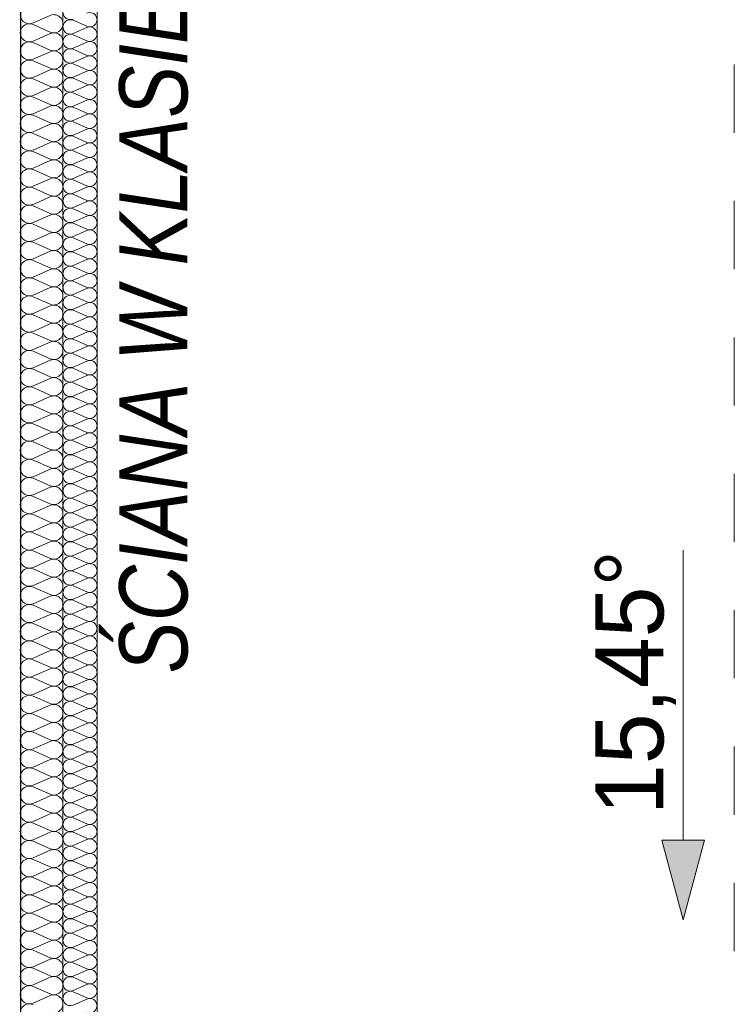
# Model space of a CAD drawing. Extents: x -613240 to -325500, y -25863 to 152403.
# Tile 169 of 254: x -414696 to -413019, y 64128 to 66438. Entities that reach past the tile are written whole.
import ezdxf

# ---------------------------------------------------------------- set-up
doc = ezdxf.new("R2010")
doc.units = 0
doc.header["$MEASUREMENT"] = 0
doc.linetypes.add('Przerywana', pattern=[320, 160, -160])
for name, color, linetype, lineweight in [('0_Nr_Pióra__21', 7, 'Continuous', 9), ('INWENT DACH_Nr_Pióra__21', 7, 'Continuous', 9), ('INWENT OPISY_Nr_Pióra__21', 7, 'Continuous', 9), ('INWENT WYMIARY_Nr_Pióra__21', 7, 'Continuous', 9), ('INWENT.ŚCIANY_Nr_Pióra__1', 7, 'Continuous', 25)]:
    doc.layers.add(name, color=color, linetype=linetype, lineweight=lineweight)
for name, color, linetype in [('Arch ocieplenie', 7, 'Continuous'), ('INWENT DACH', 7, 'Continuous'), ('Inwent Izolacje', 7, 'Continuous')]:
    doc.layers.add(name, color=color, linetype=linetype)
for name, color, linetype, lineweight, true_color in [('Arch ocieplenie_Nr_Pióra__44', 7, 'Continuous', 13, 0x029e21), ('Arch wykończenie_Nr_Pióra__3', 7, 'Continuous', 18, 0xff6600), ('Inwent Izolacje_Nr_Pióra__44', 7, 'Continuous', 13, 0x029e21), ('INWENT.ŚCIANY_Nr_Pióra__2', 7, 'Continuous', 13, 0x7f7f7f)]:
    doc.layers.add(name, color=color, linetype=linetype, lineweight=lineweight, true_color=true_color)
doc.styles.add('GENERATED_STYLE_1', font='txt')
doc.styles.add('GENERATED_STYLE_2', font='txt')

# ---------------------------------------------------------------- blocks, each defined once
blk = doc.blocks.new('Izolacja cieplna 14_187', base_point=(-414594.9, 58732.6))
at = {"layer": 'Arch ocieplenie_Nr_Pióra__44', "linetype": 'Continuous'}
for p, q in [((-414538.8, 66422.3), (-414571.1, 66436.4)), ((-414571.1, 66405.3), (-414538.8, 66419.4)), ((-414538.8, 66388.2), (-414571.1, 66402.4)), ((-414571.1, 66371.2), (-414538.8, 66385.4)), ((-414538.8, 66354.2), (-414571.1, 66368.4)), ((-414571.1, 66337.2), (-414538.8, 66351.4)), ((-414538.8, 66320.2), (-414571.1, 66334.4)), ((-414571.1, 66303.2), (-414538.8, 66317.3)), ((-414538.8, 66286.2), (-414571.1, 66300.3)), ((-414571.1, 66269.2), (-414538.8, 66283.3)), ((-414538.8, 66252.2), (-414571.1, 66266.3)), ((-414571.1, 66235.2), (-414538.8, 66249.3)), ((-414538.8, 66218.2), (-414571.1, 66232.3)), ((-414571.1, 66201.1), (-414538.8, 66215.3)), ((-414538.8, 66184.1), (-414571.1, 66198.3)), ((-414571.1, 66167.1), (-414538.8, 66181.3)), ((-414538.8, 66150.1), (-414571.1, 66164.3)), ((-414571.1, 66133.1), (-414538.8, 66147.3)), ((-414538.8, 66116.1), (-414571.1, 66130.2)), ((-414571.1, 66099.1), (-414538.8, 66113.2)), ((-414538.8, 66082.1), (-414571.1, 66096.2)), ((-414571.1, 66065.1), (-414538.8, 66079.2)), ((-414538.8, 66048.1), (-414571.1, 66062.2)), ((-414571.1, 66031), (-414538.8, 66045.2)), ((-414538.8, 66014), (-414571.1, 66028.2)), ((-414571.1, 65997), (-414538.8, 66011.2)), ((-414538.8, 65980), (-414571.1, 65994.2)), ((-414571.1, 65963), (-414538.8, 65977.2)), ((-414538.8, 65946), (-414571.1, 65960.2)), ((-414571.1, 65929), (-414538.8, 65943.1)), ((-414538.8, 65912), (-414571.1, 65926.1)), ((-414571.1, 65895), (-414538.8, 65909.1)), ((-414538.8, 65878), (-414571.1, 65892.1)), ((-414571.1, 65861), (-414538.8, 65875.1)), ((-414538.8, 65843.9), (-414571.1, 65858.1)), ((-414571.1, 65826.9), (-414538.8, 65841.1)), ((-414538.8, 65809.9), (-414571.1, 65824.1)), ((-414571.1, 65792.9), (-414538.8, 65807.1)), ((-414538.8, 65775.9), (-414571.1, 65790.1)), ((-414571.1, 65758.9), (-414538.8, 65773.1)), ((-414538.8, 65741.9), (-414571.1, 65756)), ((-414571.1, 65724.9), (-414538.8, 65739)), ((-414538.8, 65707.9), (-414571.1, 65722)), ((-414571.1, 65690.9), (-414538.8, 65705)), ((-414538.8, 65673.9), (-414571.1, 65688)), ((-414571.1, 65656.8), (-414538.8, 65671)), ((-414538.8, 65639.8), (-414571.1, 65654)), ((-414571.1, 65622.8), (-414538.8, 65637)), ((-414538.8, 65605.8), (-414571.1, 65620)), ((-414571.1, 65588.8), (-414538.8, 65603)), ((-414538.8, 65571.8), (-414571.1, 65585.9)), ((-414571.1, 65554.8), (-414538.8, 65568.9)), ((-414538.8, 65537.8), (-414571.1, 65551.9)), ((-414571.1, 65520.8), (-414538.8, 65534.9)), ((-414538.8, 65503.8), (-414571.1, 65517.9)), ((-414571.1, 65486.7), (-414538.8, 65500.9)), ((-414538.8, 65469.7), (-414571.1, 65483.9)), ((-414571.1, 65452.7), (-414538.8, 65466.9)), ((-414538.8, 65435.7), (-414571.1, 65449.9)), ((-414571.1, 65418.7), (-414538.8, 65432.9)), ((-414538.8, 65401.7), (-414571.1, 65415.9)), ((-414571.1, 65384.7), (-414538.8, 65398.8)), ((-414538.8, 65367.7), (-414571.1, 65381.8)), ((-414571.1, 65350.7), (-414538.8, 65364.8)), ((-414538.8, 65333.7), (-414571.1, 65347.8)), ((-414571.1, 65316.7), (-414538.8, 65330.8)), ((-414538.8, 65299.6), (-414571.1, 65313.8)), ((-414571.1, 65282.6), (-414538.8, 65296.8)), ((-414538.8, 65265.6), (-414571.1, 65279.8)), ((-414571.1, 65248.6), (-414538.8, 65262.8)), ((-414538.8, 65231.6), (-414571.1, 65245.8)), ((-414571.1, 65214.6), (-414538.8, 65228.8)), ((-414538.8, 65197.6), (-414571.1, 65211.7)), ((-414571.1, 65180.6), (-414538.8, 65194.7)), ((-414538.8, 65163.6), (-414571.1, 65177.7)), ((-414571.1, 65146.6), (-414538.8, 65160.7)), ((-414538.8, 65129.6), (-414571.1, 65143.7)), ((-414571.1, 65112.5), (-414538.8, 65126.7)), ((-414538.8, 65095.5), (-414571.1, 65109.7)), ((-414571.1, 65078.5), (-414538.8, 65092.7)), ((-414538.8, 65061.5), (-414571.1, 65075.7)), ((-414571.1, 65044.5), (-414538.8, 65058.7)), ((-414538.8, 65027.5), (-414571.1, 65041.6)), ((-414571.1, 65010.5), (-414538.8, 65024.6)), ((-414538.8, 64993.5), (-414571.1, 65007.6)), ((-414571.1, 64976.5), (-414538.8, 64990.6)), ((-414538.8, 64959.5), (-414571.1, 64973.6)), ((-414571.1, 64942.5), (-414538.8, 64956.6)), ((-414538.8, 64925.4), (-414571.1, 64939.6)), ((-414571.1, 64908.4), (-414538.8, 64922.6)), ((-414538.8, 64891.4), (-414571.1, 64905.6)), ((-414571.1, 64874.4), (-414538.8, 64888.6)), ((-414538.8, 64857.4), (-414571.1, 64871.6)), ((-414571.1, 64840.4), (-414538.8, 64854.5)), ((-414538.8, 64823.4), (-414571.1, 64837.5)), ((-414571.1, 64806.4), (-414538.8, 64820.5)), ((-414538.8, 64789.4), (-414571.1, 64803.5)), ((-414571.1, 64772.4), (-414538.8, 64786.5)), ((-414538.8, 64755.3), (-414571.1, 64769.5)), ((-414571.1, 64738.3), (-414538.8, 64752.5)), ((-414538.8, 64721.3), (-414571.1, 64735.5)), ((-414571.1, 64704.3), (-414538.8, 64718.5)), ((-414538.8, 64687.3), (-414571.1, 64701.5)), ((-414571.1, 64670.3), (-414538.8, 64684.5)), ((-414538.8, 64653.3), (-414571.1, 64667.4)), ((-414571.1, 64636.3), (-414538.8, 64650.4)), ((-414538.8, 64619.3), (-414571.1, 64633.4)), ((-414571.1, 64602.3), (-414538.8, 64616.4)), ((-414538.8, 64585.3), (-414571.1, 64599.4)), ((-414571.1, 64568.2), (-414538.8, 64582.4)), ((-414538.8, 64551.2), (-414571.1, 64565.4)), ((-414571.1, 64534.2), (-414538.8, 64548.4)), ((-414538.8, 64517.2), (-414571.1, 64531.4)), ((-414571.1, 64500.2), (-414538.8, 64514.4)), ((-414538.8, 64483.2), (-414571.1, 64497.4)), ((-414571.1, 64466.2), (-414538.8, 64480.3)), ((-414538.8, 64449.2), (-414571.1, 64463.3)), ((-414571.1, 64432.2), (-414538.8, 64446.3)), ((-414538.8, 64415.2), (-414571.1, 64429.3)), ((-414571.1, 64398.2), (-414538.8, 64412.3)), ((-414538.8, 64381.1), (-414571.1, 64395.3)), ((-414571.1, 64364.1), (-414538.8, 64378.3)), ((-414538.8, 64347.1), (-414571.1, 64361.3)), ((-414571.1, 64330.1), (-414538.8, 64344.3)), ((-414538.8, 64313.1), (-414571.1, 64327.3)), ((-414571.1, 64296.1), (-414538.8, 64310.2)), ((-414538.8, 64279.1), (-414571.1, 64293.2)), ((-414571.1, 64262.1), (-414538.8, 64276.2)), ((-414538.8, 64245.1), (-414571.1, 64259.2)), ((-414571.1, 64228.1), (-414538.8, 64242.2)), ((-414538.8, 64211), (-414571.1, 64225.2)), ((-414571.1, 64194), (-414538.8, 64208.2)), ((-414538.8, 64177), (-414571.1, 64191.2)), ((-414571.1, 64160), (-414538.8, 64174.2)), ((-414538.8, 64143), (-414571.1, 64157.2)), ((-414571.1, 64126), (-414538.8, 64140.2))]:
    blk.add_line(p, q, dxfattribs=at)
for centre, start_param, end_param in [((-414577.9, 66454.9), 4.299595, 8.266774), ((-414577.9, 66420.8), 4.299595, 8.266774), ((-414532, 66437.8), 1.158003, 5.125183), ((-414532, 66403.8), 1.158003, 5.125183), ((-414577.9, 66386.8), 4.299595, 8.266774), ((-414577.9, 66352.8), 4.299595, 8.266774), ((-414532, 66369.8), 1.158003, 5.125183), ((-414532, 66335.8), 1.158003, 5.125183), ((-414577.9, 66318.8), 4.299595, 8.266774), ((-414577.9, 66284.8), 4.299595, 8.266774), ((-414532, 66301.8), 1.158003, 5.125183), ((-414532, 66267.8), 1.158003, 5.125183), ((-414577.9, 66250.7), 4.299595, 8.266774), ((-414532, 66233.7), 1.158003, 5.125183), ((-414577.9, 66216.7), 4.299595, 8.266774), ((-414532, 66199.7), 1.158003, 5.125183), ((-414577.9, 66182.7), 4.299595, 8.266774), ((-414532, 66165.7), 1.158003, 5.125183), ((-414577.9, 66148.7), 4.299595, 8.266774), ((-414532, 66131.7), 1.158003, 5.125183), ((-414577.9, 66114.7), 4.299595, 8.266774), ((-414532, 66097.7), 1.158003, 5.125183), ((-414577.9, 66080.6), 4.299595, 8.266774), ((-414532, 66063.6), 1.158003, 5.125183), ((-414577.9, 66046.6), 4.299595, 8.266774), ((-414532, 66029.6), 1.158003, 5.125183), ((-414577.9, 66012.6), 4.299595, 8.266774), ((-414532, 65995.6), 1.158003, 5.125183), ((-414577.9, 65978.6), 4.299595, 8.266774), ((-414532, 65961.6), 1.158003, 5.125183), ((-414577.9, 65944.6), 4.299595, 8.266774), ((-414577.9, 65910.6), 4.299595, 8.266774), ((-414532, 65927.6), 1.158003, 5.125183), ((-414532, 65893.5), 1.158003, 5.125183), ((-414577.9, 65876.5), 4.299595, 8.266774), ((-414577.9, 65842.5), 4.299595, 8.266774), ((-414532, 65859.5), 1.158003, 5.125183), ((-414532, 65825.5), 1.158003, 5.125183), ((-414577.9, 65808.5), 4.299595, 8.266774), ((-414577.9, 65774.5), 4.299595, 8.266774), ((-414532, 65791.5), 1.158003, 5.125183), ((-414532, 65757.5), 1.158003, 5.125183), ((-414577.9, 65740.5), 4.299595, 8.266774), ((-414577.9, 65706.4), 4.299595, 8.266774), ((-414532, 65723.5), 1.158003, 5.125183), ((-414532, 65689.4), 1.158003, 5.125183), ((-414577.9, 65672.4), 4.299595, 8.266774), ((-414577.9, 65638.4), 4.299595, 8.266774), ((-414532, 65655.4), 1.158003, 5.125183), ((-414532, 65621.4), 1.158003, 5.125183), ((-414577.9, 65604.4), 4.299595, 8.266774), ((-414532, 65587.4), 1.158003, 5.125183), ((-414577.9, 65570.4), 4.299595, 8.266774), ((-414532, 65553.4), 1.158003, 5.125183), ((-414577.9, 65536.3), 4.299595, 8.266774), ((-414532, 65519.3), 1.158003, 5.125183), ((-414577.9, 65502.3), 4.299595, 8.266774), ((-414532, 65485.3), 1.158003, 5.125183), ((-414577.9, 65468.3), 4.299595, 8.266774), ((-414532, 65451.3), 1.158003, 5.125183), ((-414577.9, 65434.3), 4.299595, 8.266774), ((-414532, 65417.3), 1.158003, 5.125183), ((-414577.9, 65400.3), 4.299595, 8.266774), ((-414532, 65383.3), 1.158003, 5.125183), ((-414577.9, 65366.3), 4.299595, 8.266774), ((-414532, 65349.2), 1.158003, 5.125183), ((-414577.9, 65332.2), 4.299595, 8.266774), ((-414532, 65315.2), 1.158003, 5.125183), ((-414577.9, 65298.2), 4.299595, 8.266774), ((-414577.9, 65264.2), 4.299595, 8.266774), ((-414532, 65281.2), 1.158003, 5.125183), ((-414532, 65247.2), 1.158003, 5.125183), ((-414577.9, 65230.2), 4.299595, 8.266774), ((-414577.9, 65196.2), 4.299595, 8.266774), ((-414532, 65213.2), 1.158003, 5.125183), ((-414532, 65179.2), 1.158003, 5.125183), ((-414577.9, 65162.1), 4.299595, 8.266774), ((-414577.9, 65128.1), 4.299595, 8.266774), ((-414532, 65145.1), 1.158003, 5.125183), ((-414532, 65111.1), 1.158003, 5.125183), ((-414577.9, 65094.1), 4.299595, 8.266774), ((-414577.9, 65060.1), 4.299595, 8.266774), ((-414532, 65077.1), 1.158003, 5.125183), ((-414532, 65043.1), 1.158003, 5.125183), ((-414577.9, 65026.1), 4.299595, 8.266774), ((-414577.9, 64992), 4.299595, 8.266774), ((-414532, 65009.1), 1.158003, 5.125183), ((-414532, 64975), 1.158003, 5.125183), ((-414577.9, 64958), 4.299595, 8.266774), ((-414532, 64941), 1.158003, 5.125183), ((-414577.9, 64924), 4.299595, 8.266774), ((-414532, 64907), 1.158003, 5.125183), ((-414577.9, 64890), 4.299595, 8.266774), ((-414532, 64873), 1.158003, 5.125183), ((-414577.9, 64856), 4.299595, 8.266774), ((-414532, 64839), 1.158003, 5.125183), ((-414577.9, 64822), 4.299595, 8.266774), ((-414532, 64804.9), 1.158003, 5.125183), ((-414577.9, 64787.9), 4.299595, 8.266774), ((-414532, 64770.9), 1.158003, 5.125183), ((-414577.9, 64753.9), 4.299595, 8.266774), ((-414532, 64736.9), 1.158003, 5.125183), ((-414577.9, 64719.9), 4.299595, 8.266774), ((-414577.9, 64685.9), 4.299595, 8.266774), ((-414532, 64702.9), 1.158003, 5.125183), ((-414532, 64668.9), 1.158003, 5.125183), ((-414577.9, 64651.9), 4.299595, 8.266774), ((-414577.9, 64617.8), 4.299595, 8.266774), ((-414532, 64634.9), 1.158003, 5.125183), ((-414532, 64600.8), 1.158003, 5.125183), ((-414577.9, 64583.8), 4.299595, 8.266774), ((-414577.9, 64549.8), 4.299595, 8.266774), ((-414532, 64566.8), 1.158003, 5.125183), ((-414532, 64532.8), 1.158003, 5.125183), ((-414577.9, 64515.8), 4.299595, 8.266774), ((-414577.9, 64481.8), 4.299595, 8.266774), ((-414532, 64498.8), 1.158003, 5.125183), ((-414532, 64464.8), 1.158003, 5.125183), ((-414577.9, 64447.8), 4.299595, 8.266774), ((-414577.9, 64413.7), 4.299595, 8.266774), ((-414532, 64430.7), 1.158003, 5.125183), ((-414532, 64396.7), 1.158003, 5.125183), ((-414577.9, 64379.7), 4.299595, 8.266774), ((-414532, 64362.7), 1.158003, 5.125183), ((-414577.9, 64345.7), 4.299595, 8.266774), ((-414532, 64328.7), 1.158003, 5.125183), ((-414577.9, 64311.7), 4.299595, 8.266774), ((-414532, 64294.7), 1.158003, 5.125183), ((-414577.9, 64277.7), 4.299595, 8.266774), ((-414532, 64260.6), 1.158003, 5.125183), ((-414577.9, 64243.6), 4.299595, 8.266774), ((-414532, 64226.6), 1.158003, 5.125183), ((-414577.9, 64209.6), 4.299595, 8.266774), ((-414532, 64192.6), 1.158003, 5.125183), ((-414577.9, 64175.6), 4.299595, 8.266774), ((-414532, 64158.6), 1.158003, 5.125183), ((-414577.9, 64141.6), 4.299595, 8.266774), ((-414532, 64124.6), 1.158003, 5.125183)]:
    blk.add_ellipse(centre, major_axis=(-17, 0), ratio=0.999704, start_param=start_param, end_param=end_param, dxfattribs=at)
blk = doc.blocks.new('Izolacja cieplna 14_328', base_point=(-414694.9, 73092.6))
at = {"layer": 'Inwent Izolacje_Nr_Pióra__44', "linetype": 'Continuous'}
for p, q in [((-414624.7, 66447.9), (-414665.1, 66430.2)), ((-414665.1, 66426.6), (-414624.7, 66408.9)), ((-414624.7, 66405.4), (-414665.1, 66387.6)), ((-414665.1, 66384.1), (-414624.7, 66366.4)), ((-414624.7, 66362.8), (-414665.1, 66345.1)), ((-414665.1, 66341.5), (-414624.7, 66323.8)), ((-414624.7, 66320.2), (-414665.1, 66302.5)), ((-414665.1, 66298.9), (-414624.7, 66281.2)), ((-414624.7, 66277.6), (-414665.1, 66259.9)), ((-414665.1, 66256.3), (-414624.7, 66238.6)), ((-414624.7, 66235), (-414665.1, 66217.3)), ((-414665.1, 66213.7), (-414624.7, 66196)), ((-414624.7, 66192.4), (-414665.1, 66174.7)), ((-414665.1, 66171.2), (-414624.7, 66153.4)), ((-414624.7, 66149.9), (-414665.1, 66132.1)), ((-414665.1, 66128.6), (-414624.7, 66110.9)), ((-414624.7, 66107.3), (-414665.1, 66089.6)), ((-414665.1, 66086), (-414624.7, 66068.3)), ((-414624.7, 66064.7), (-414665.1, 66047)), ((-414665.1, 66043.4), (-414624.7, 66025.7)), ((-414624.7, 66022.1), (-414665.1, 66004.4)), ((-414665.1, 66000.8), (-414624.7, 65983.1)), ((-414624.7, 65979.5), (-414665.1, 65961.8)), ((-414665.1, 65958.2), (-414624.7, 65940.5)), ((-414624.7, 65936.9), (-414665.1, 65919.2)), ((-414665.1, 65915.7), (-414624.7, 65897.9)), ((-414624.7, 65894.4), (-414665.1, 65876.7)), ((-414665.1, 65873.1), (-414624.7, 65855.4)), ((-414624.7, 65851.8), (-414665.1, 65834.1)), ((-414665.1, 65830.5), (-414624.7, 65812.8)), ((-414624.7, 65809.2), (-414665.1, 65791.5)), ((-414665.1, 65787.9), (-414624.7, 65770.2)), ((-414624.7, 65766.6), (-414665.1, 65748.9)), ((-414665.1, 65745.3), (-414624.7, 65727.6)), ((-414624.7, 65724), (-414665.1, 65706.3)), ((-414665.1, 65702.7), (-414624.7, 65685)), ((-414624.7, 65681.5), (-414665.1, 65663.7)), ((-414665.1, 65660.2), (-414624.7, 65642.4)), ((-414624.7, 65638.9), (-414665.1, 65621.2)), ((-414665.1, 65617.6), (-414624.7, 65599.9)), ((-414624.7, 65596.3), (-414665.1, 65578.6)), ((-414665.1, 65575), (-414624.7, 65557.3)), ((-414624.7, 65553.7), (-414665.1, 65536)), ((-414665.1, 65532.4), (-414624.7, 65514.7)), ((-414624.7, 65511.1), (-414665.1, 65493.4)), ((-414665.1, 65489.8), (-414624.7, 65472.1)), ((-414624.7, 65468.5), (-414665.1, 65450.8)), ((-414665.1, 65447.2), (-414624.7, 65429.5)), ((-414624.7, 65426), (-414665.1, 65408.2)), ((-414665.1, 65404.7), (-414624.7, 65387)), ((-414624.7, 65383.4), (-414665.1, 65365.7)), ((-414665.1, 65362.1), (-414624.7, 65344.4)), ((-414624.7, 65340.8), (-414665.1, 65323.1)), ((-414665.1, 65319.5), (-414624.7, 65301.8)), ((-414624.7, 65298.2), (-414665.1, 65280.5)), ((-414665.1, 65276.9), (-414624.7, 65259.2)), ((-414624.7, 65255.6), (-414665.1, 65237.9)), ((-414665.1, 65234.3), (-414624.7, 65216.6)), ((-414624.7, 65213), (-414665.1, 65195.3)), ((-414665.1, 65191.8), (-414624.7, 65174)), ((-414624.7, 65170.5), (-414665.1, 65152.7)), ((-414665.1, 65149.2), (-414624.7, 65131.5)), ((-414624.7, 65127.9), (-414665.1, 65110.2)), ((-414665.1, 65106.6), (-414624.7, 65088.9)), ((-414624.7, 65085.3), (-414665.1, 65067.6)), ((-414665.1, 65064), (-414624.7, 65046.3)), ((-414624.7, 65042.7), (-414665.1, 65025)), ((-414665.1, 65021.4), (-414624.7, 65003.7)), ((-414624.7, 65000.1), (-414665.1, 64982.4)), ((-414665.1, 64978.8), (-414624.7, 64961.1)), ((-414624.7, 64957.5), (-414665.1, 64939.8)), ((-414665.1, 64936.3), (-414624.7, 64918.5)), ((-414624.7, 64915), (-414665.1, 64897.3)), ((-414665.1, 64893.7), (-414624.7, 64876)), ((-414624.7, 64872.4), (-414665.1, 64854.7)), ((-414665.1, 64851.1), (-414624.7, 64833.4)), ((-414624.7, 64829.8), (-414665.1, 64812.1)), ((-414665.1, 64808.5), (-414624.7, 64790.8)), ((-414624.7, 64787.2), (-414665.1, 64769.5)), ((-414665.1, 64765.9), (-414624.7, 64748.2)), ((-414624.7, 64744.6), (-414665.1, 64726.9)), ((-414665.1, 64723.3), (-414624.7, 64705.6)), ((-414624.7, 64702.1), (-414665.1, 64684.3)), ((-414665.1, 64680.8), (-414624.7, 64663)), ((-414624.7, 64659.5), (-414665.1, 64641.8)), ((-414665.1, 64638.2), (-414624.7, 64620.5)), ((-414624.7, 64616.9), (-414665.1, 64599.2)), ((-414665.1, 64595.6), (-414624.7, 64577.9)), ((-414624.7, 64574.3), (-414665.1, 64556.6)), ((-414665.1, 64553), (-414624.7, 64535.3)), ((-414624.7, 64531.7), (-414665.1, 64514)), ((-414665.1, 64510.4), (-414624.7, 64492.7)), ((-414624.7, 64489.1), (-414665.1, 64471.4)), ((-414665.1, 64467.9), (-414624.7, 64450.1)), ((-414624.7, 64446.6), (-414665.1, 64428.8)), ((-414665.1, 64425.3), (-414624.7, 64407.6)), ((-414624.7, 64404), (-414665.1, 64386.3)), ((-414665.1, 64382.7), (-414624.7, 64365)), ((-414624.7, 64361.4), (-414665.1, 64343.7)), ((-414665.1, 64340.1), (-414624.7, 64322.4)), ((-414624.7, 64318.8), (-414665.1, 64301.1)), ((-414665.1, 64297.5), (-414624.7, 64279.8)), ((-414624.7, 64276.2), (-414665.1, 64258.5)), ((-414665.1, 64254.9), (-414624.7, 64237.2)), ((-414624.7, 64233.6), (-414665.1, 64215.9)), ((-414665.1, 64212.4), (-414624.7, 64194.6)), ((-414624.7, 64191.1), (-414665.1, 64173.3)), ((-414665.1, 64169.8), (-414624.7, 64152.1)), ((-414624.7, 64148.5), (-414665.1, 64130.8))]:
    blk.add_line(p, q, dxfattribs=at)
for centre, start_param, end_param in [((-414673.7, 66449.7), 2.7288, 6.695979), ((-414616.2, 66428.4), 5.870392, 9.837571), ((-414673.7, 66407.1), 2.7288, 6.695979), ((-414616.2, 66385.9), 5.870392, 9.837571), ((-414673.7, 66364.6), 2.7288, 6.695979), ((-414673.7, 66322), 2.7288, 6.695979), ((-414616.2, 66343.3), 5.870392, 9.837571), ((-414616.2, 66300.7), 5.870392, 9.837571), ((-414673.7, 66279.4), 2.7288, 6.695979), ((-414616.2, 66258.1), 5.870392, 9.837571), ((-414673.7, 66236.8), 2.7288, 6.695979), ((-414616.2, 66215.5), 5.870392, 9.837571), ((-414673.7, 66194.2), 2.7288, 6.695979), ((-414616.2, 66172.9), 5.870392, 9.837571), ((-414673.7, 66151.7), 2.7288, 6.695979), ((-414616.2, 66130.4), 5.870392, 9.837571), ((-414673.7, 66109.1), 2.7288, 6.695979), ((-414616.2, 66087.8), 5.870392, 9.837571), ((-414673.7, 66066.5), 2.7288, 6.695979), ((-414616.2, 66045.2), 5.870392, 9.837571), ((-414673.7, 66023.9), 2.7288, 6.695979), ((-414616.2, 66002.6), 5.870392, 9.837571), ((-414673.7, 65981.3), 2.7288, 6.695979), ((-414616.2, 65960), 5.870392, 9.837571), ((-414673.7, 65938.7), 2.7288, 6.695979), ((-414616.2, 65917.4), 5.870392, 9.837571), ((-414673.7, 65896.2), 2.7288, 6.695979), ((-414616.2, 65874.9), 5.870392, 9.837571), ((-414673.7, 65853.6), 2.7288, 6.695979), ((-414616.2, 65832.3), 5.870392, 9.837571), ((-414673.7, 65811), 2.7288, 6.695979), ((-414673.7, 65768.4), 2.7288, 6.695979), ((-414616.2, 65789.7), 5.870392, 9.837571), ((-414616.2, 65747.1), 5.870392, 9.837571), ((-414673.7, 65725.8), 2.7288, 6.695979), ((-414616.2, 65704.5), 5.870392, 9.837571), ((-414673.7, 65683.2), 2.7288, 6.695979), ((-414616.2, 65662), 5.870392, 9.837571), ((-414673.7, 65640.7), 2.7288, 6.695979), ((-414616.2, 65619.4), 5.870392, 9.837571), ((-414673.7, 65598.1), 2.7288, 6.695979), ((-414616.2, 65576.8), 5.870392, 9.837571), ((-414673.7, 65555.5), 2.7288, 6.695979), ((-414673.7, 65512.9), 2.7288, 6.695979), ((-414616.2, 65534.2), 5.870392, 9.837571), ((-414616.2, 65491.6), 5.870392, 9.837571), ((-414673.7, 65470.3), 2.7288, 6.695979), ((-414616.2, 65449), 5.870392, 9.837571), ((-414673.7, 65427.7), 2.7288, 6.695979), ((-414616.2, 65406.5), 5.870392, 9.837571), ((-414673.7, 65385.2), 2.7288, 6.695979), ((-414616.2, 65363.9), 5.870392, 9.837571), ((-414673.7, 65342.6), 2.7288, 6.695979), ((-414616.2, 65321.3), 5.870392, 9.837571), ((-414673.7, 65300), 2.7288, 6.695979), ((-414616.2, 65278.7), 5.870392, 9.837571), ((-414673.7, 65257.4), 2.7288, 6.695979), ((-414616.2, 65236.1), 5.870392, 9.837571), ((-414673.7, 65214.8), 2.7288, 6.695979), ((-414616.2, 65193.5), 5.870392, 9.837571), ((-414673.7, 65172.3), 2.7288, 6.695979), ((-414616.2, 65151), 5.870392, 9.837571), ((-414673.7, 65129.7), 2.7288, 6.695979), ((-414616.2, 65108.4), 5.870392, 9.837571), ((-414673.7, 65087.1), 2.7288, 6.695979), ((-414616.2, 65065.8), 5.870392, 9.837571), ((-414673.7, 65044.5), 2.7288, 6.695979), ((-414616.2, 65023.2), 5.870392, 9.837571), ((-414673.7, 65001.9), 2.7288, 6.695979), ((-414673.7, 64959.3), 2.7288, 6.695979), ((-414616.2, 64980.6), 5.870392, 9.837571), ((-414616.2, 64938), 5.870392, 9.837571), ((-414673.7, 64916.8), 2.7288, 6.695979), ((-414616.2, 64895.5), 5.870392, 9.837571), ((-414673.7, 64874.2), 2.7288, 6.695979), ((-414616.2, 64852.9), 5.870392, 9.837571), ((-414673.7, 64831.6), 2.7288, 6.695979), ((-414616.2, 64810.3), 5.870392, 9.837571), ((-414673.7, 64789), 2.7288, 6.695979), ((-414616.2, 64767.7), 5.870392, 9.837571), ((-414673.7, 64746.4), 2.7288, 6.695979), ((-414616.2, 64725.1), 5.870392, 9.837571), ((-414673.7, 64703.8), 2.7288, 6.695979), ((-414616.2, 64682.6), 5.870392, 9.837571), ((-414673.7, 64661.3), 2.7288, 6.695979), ((-414616.2, 64640), 5.870392, 9.837571), ((-414673.7, 64618.7), 2.7288, 6.695979), ((-414616.2, 64597.4), 5.870392, 9.837571), ((-414673.7, 64576.1), 2.7288, 6.695979), ((-414616.2, 64554.8), 5.870392, 9.837571), ((-414673.7, 64533.5), 2.7288, 6.695979), ((-414616.2, 64512.2), 5.870392, 9.837571), ((-414673.7, 64490.9), 2.7288, 6.695979), ((-414616.2, 64469.6), 5.870392, 9.837571), ((-414673.7, 64448.3), 2.7288, 6.695979), ((-414616.2, 64427.1), 5.870392, 9.837571), ((-414673.7, 64405.8), 2.7288, 6.695979), ((-414616.2, 64384.5), 5.870392, 9.837571), ((-414673.7, 64363.2), 2.7288, 6.695979), ((-414616.2, 64341.9), 5.870392, 9.837571), ((-414673.7, 64320.6), 2.7288, 6.695979), ((-414616.2, 64299.3), 5.870392, 9.837571), ((-414673.7, 64278), 2.7288, 6.695979), ((-414616.2, 64256.7), 5.870392, 9.837571), ((-414673.7, 64235.4), 2.7288, 6.695979), ((-414616.2, 64214.1), 5.870392, 9.837571), ((-414673.7, 64192.9), 2.7288, 6.695979), ((-414673.7, 64150.3), 2.7288, 6.695979), ((-414616.2, 64171.6), 5.870392, 9.837571), ((-414616.2, 64129), 5.870392, 9.837571), ((-414673.7, 64107.7), 2.7288, 6.695979)]:
    blk.add_ellipse(centre, major_axis=(0, -21.3), ratio=0.998897, start_param=start_param, end_param=end_param, dxfattribs=at)
blk = doc.blocks.new('Linia_31', base_point=(-413139.4, 65193.4))
at = {"layer": 'INWENT DACH_Nr_Pióra__21', "linetype": 'Continuous'}
blk.add_hatch(color=256, dxfattribs=at).paths.add_polyline_path([(-413139.4, 64326.1), (-413189.4, 64512.7), (-413089.4, 64512.7)], flags=0)
for p, q in [((-413139.4, 65193.4), (-413139.4, 64512.7)), ((-413139.4, 64326.1), (-413189.4, 64512.7)), ((-413189.4, 64512.7), (-413089.4, 64512.7)), ((-413139.4, 64326.1), (-413089.4, 64512.7))]:
    blk.add_line(p, q, dxfattribs=at)

msp = doc.modelspace()

# ---------------------------------------------------------------- linework, layer by layer
at = {"layer": 'Arch wykończenie_Nr_Pióra__3', "linetype": 'Continuous'}
msp.add_line((-414514.9, 73292.6), (-414514.9, 58732.6), dxfattribs=at)
at = {"layer": 'INWENT OPISY_Nr_Pióra__21', "linetype": 'Przerywana'}
msp.add_line((-413019.4, 58172.6), (-413019.4, 75172.6), dxfattribs=at)
at = {"layer": 'INWENT.ŚCIANY_Nr_Pióra__1', "linetype": 'Continuous'}
msp.add_line((-414694.9, 73092.6), (-414694.9, 58912.6), dxfattribs=at)
at = {"layer": 'INWENT.ŚCIANY_Nr_Pióra__2', "linetype": 'Continuous'}
msp.add_line((-414594.9, 73252.6), (-414594.9, 58812.6), dxfattribs=at)

# ---------------------------------------------------------------- block references
at = {"layer": 'Arch ocieplenie', "color": 104, "linetype": 'Continuous', "lineweight": 13, "true_color": 0x029e21}
msp.add_blockref('Izolacja cieplna 14_187', (-414594.9, 58732.6), dxfattribs=at)
at = {"layer": 'INWENT DACH', "linetype": 'Continuous'}
msp.add_blockref('Linia_31', (-413139.4, 65193.4), dxfattribs=at)
at = {"layer": 'Inwent Izolacje', "color": 104, "linetype": 'Continuous', "lineweight": 13, "true_color": 0x029e21}
msp.add_blockref('Izolacja cieplna 14_328', (-414694.9, 73092.6), dxfattribs=at)

# ---------------------------------------------------------------- texts
at = {"layer": '0_Nr_Pióra__21', "linetype": 'Continuous', "insert": (-413156, 65193.4), "char_height": 160, "attachment_point": 9, "rotation": 90, "style": 'GENERATED_STYLE_2'}
msp.add_mtext('{15,45°}', dxfattribs=at)
at = {"layer": 'INWENT WYMIARY_Nr_Pióra__21', "linetype": 'Continuous', "insert": (-414300.5, 66060.2), "char_height": 160, "attachment_point": 8, "rotation": 90, "style": 'GENERATED_STYLE_1'}
msp.add_mtext('\\A1;{\\fArial Narrow Zachodni|b0|i1|c0|p34;ŚCIANA W KLASIE \\fArial Narrow Zachodni|b1|i1|c0|p34;REI 120}', dxfattribs=at)

doc.saveas('drawing.dxf')
